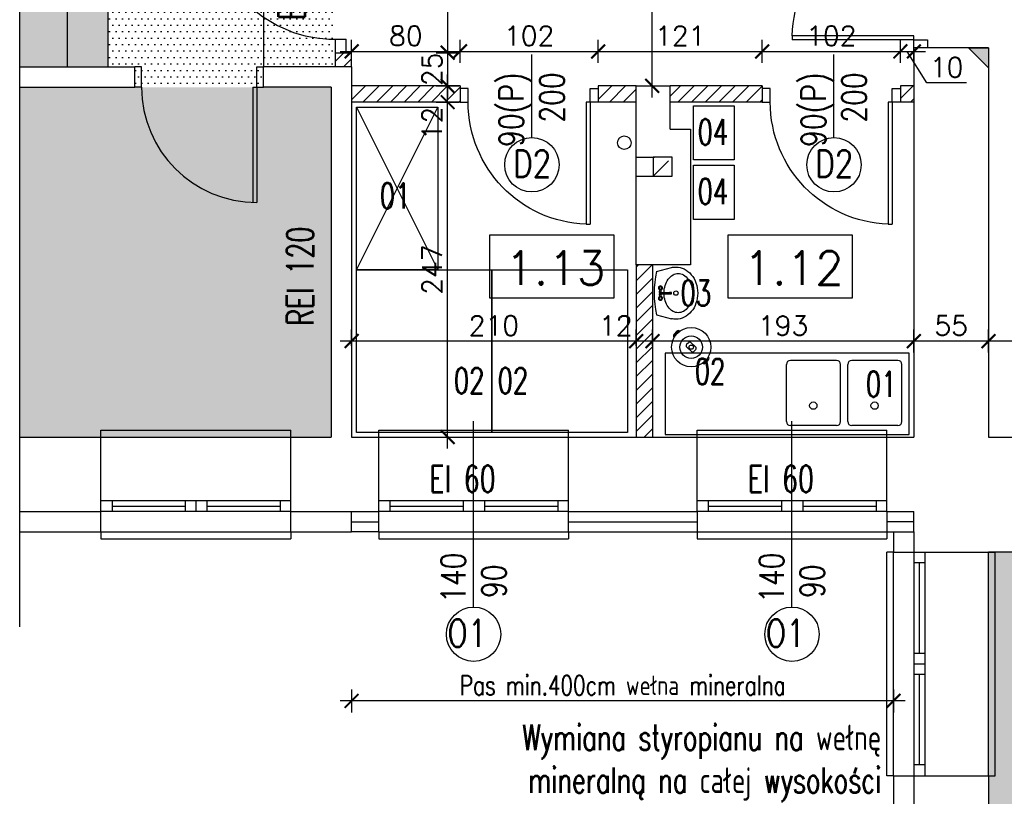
# Model space of a CAD drawing. Header units: millimetres. Extents: x 31969 to 285678, y -69766 to -5517.
# Tile 9 of 37: x 140213 to 140940, y -10870 to -10297. Entities that reach past the tile are written whole.
import ezdxf
from ezdxf.lldxf.tags import DXFTag

# ---------------------------------------------------------------- set-up
doc = ezdxf.new("R2010")
doc.units = ezdxf.units.MM
doc.linetypes.add('KRE_16_8', pattern=[24, 16, -8])
for name, color, linetype in [('a-izolacja 1', 3, 'Continuous'), ('a-opis 1', 3, 'Continuous'), ('a-opis 3', 15, 'Continuous'), ('a-opis stolarki 1', 3, 'Continuous'), ('a-opis stolarki 2', 1, 'Continuous'), ('a-opis technologii 2', 12, 'Continuous'), ('a-przekrój 1', 3, 'Continuous'), ('a-przekrój 2', 251, 'Continuous'), ('a-schody', 3, 'Continuous'), ('a-stolarka drzwiowa', 3, 'Continuous'), ('a-stolarka istniejąca', 3, 'Continuous'), ('a-stolarka okienna', 3, 'Continuous'), ('a-szkło', 4, 'Continuous'), ('a-szraf', 252, 'Continuous'), ('a-wentylacja', 3, 'Continuous'), ('a-wymiary', 11, 'Continuous'), ('a-wyposażenie', 84, 'Continuous'), ('a-ściany działowe projektowane', 5, 'Continuous'), ('a-ściany istniejące murowane', 6, 'Continuous')]:
    doc.layers.add(name, color=color, linetype=linetype)
doc.styles.add('MAREK', font='simplex.shx')
doc.styles.add('RS01507', font='romans.shx', dxfattribs={"width": 0.7, "height": 0.15})
doc.styles.add('WYMIAR', font='romans.shx', dxfattribs={"width": 0.8})
doc.linetypes.add('BATTING', pattern='A,0.0001,-0.1,[134,ltypeshp.shx,S=0.1,R=0,X=-0.1,Y=0],-0.2,[134,ltypeshp.shx,S=0.1,R=180,X=0.1,Y=0],-0.1', length=0.4001)
tags = doc.linetypes.add('DASHED', pattern=[0.75, 0.5, -0.25]).pattern_tags.tags
tags[6:7] = [DXFTag(74, 4), DXFTag(75, 0), DXFTag(340, '0'), DXFTag(46, 1.0), DXFTag(50, 0.0), DXFTag(44, 0.0), DXFTag(45, 0.0)]
tags[4:5] = [DXFTag(74, 4), DXFTag(75, 0), DXFTag(340, '0'), DXFTag(46, 1.0), DXFTag(50, 0.0), DXFTag(44, 0.0), DXFTag(45, 0.0)]
doc.dimstyles.new('MAREK', dxfattribs={"dimscale": 0.85, "dimtxt": 17, "dimasz": 12, "dimexe": 10, "dimexo": 0.625, "dimgap": 5, "dimtad": 1, "dimdec": 1, "dimdsep": 46, "dimtxsty": 'MAREK', "dimblk1": 'ARCHTICK', "dimblk2": 'ARCHTICK', "dimsah": 1, "dimcen": 2.5, "dimdle": 10, "dimadec": 0, "dimazin": 0, "dimtfac": 1, "dimtdec": 1, "dimtmove": 1, "dimatfit": 3, "dimldrblk": 'ARCHTICK', "dimfxl": 0, "dimtolj": 1, "dimtzin": 0, "dimarcsym": 0})

# ---------------------------------------------------------------- blocks, each defined once
blk = doc.blocks.new('_ARCHTICK')
at = {"color": 0, "linetype": 'ByBlock', "const_width": 0.15}
blk.add_lwpolyline([(-0.5, -0.5), (0.5, 0.5)], dxfattribs=at)
blk = doc.blocks.new('*D1417')
at = {"layer": 'a-wymiary', "color": 0, "lineweight": -2, "ltscale": 100}
for p, q in [((140928.07, -10542.86), (140928.07, -10525.86)), ((141986.07, -10542.86), (141986.07, -10525.86)), ((141994.57, -10534.36), (140919.57, -10534.36))]:
    blk.add_line(p, q, dxfattribs=at)
at = {"layer": 'DEFPOINTS', "color": 0}
for p in [(140928.07, -10534.36), (140928.07, -10544.14), (141986.07, -10544.14)]:
    blk.add_point(p, dxfattribs=at)
at = {"layer": 'a-wymiary', "color": 0, "linetype": 'ByBlock', "lineweight": -2, "xscale": 10.2, "yscale": 10.2, "zscale": 10.2, "rotation": 180}
blk.add_blockref('_ARCHTICK', (140928.07, -10534.36), dxfattribs=at)
at = {"layer": 'a-wymiary', "color": 0, "linetype": 'ByBlock', "lineweight": -2, "xscale": 10.2, "yscale": 10.2, "zscale": 10.2}
blk.add_blockref('_ARCHTICK', (141986.07, -10534.36), dxfattribs=at)
at = {"layer": 'a-wymiary', "color": 0, "ltscale": 100, "insert": (141457.07, -10522.88), "char_height": 14.45, "attachment_point": 5, "style": 'MAREK'}
blk.add_mtext('\\A1;1058', dxfattribs=at)
blk = doc.blocks.new('A$C42BE72CD')
at = {"layer": 'a-stolarka drzwiowa'}
for p, q in [((6, 99.95), (0, 99.95)), ((6, 89.95), (6, 99.95)), ((96, 89.95), (96, 99.95)), ((96, 99.95), (102, 99.95)), ((0, 89.95), (6, 89.95)), ((6, 89.95), (9, 89.95)), ((6, 89.95), (6, 0)), ((9, 89.95), (9, 0)), ((102, 89.95), (96, 89.95)), ((9, 0), (6, 0))]:
    blk.add_line(p, q, dxfattribs=at)
at = {"layer": 'a-stolarka drzwiowa', "linetype": 'DASHED', "lineweight": 25, "ltscale": 20}
blk.add_arc((6, 89.95), 90, 271.91021, 0, dxfattribs=at)
blk = doc.blocks.new('*D1425')
at = {"layer": 'a-wymiary', "color": 0, "lineweight": -2, "ltscale": 100}
for p, q in [((140873.07, -10542.86), (140873.07, -10525.86)), ((140928.07, -10542.86), (140928.07, -10525.86)), ((140936.57, -10534.36), (140864.57, -10534.36))]:
    blk.add_line(p, q, dxfattribs=at)
at = {"layer": 'DEFPOINTS', "color": 0}
for p in [(140873.07, -10534.36), (140873.07, -10544.14), (140928.07, -10544.14)]:
    blk.add_point(p, dxfattribs=at)
at = {"layer": 'a-wymiary', "color": 0, "linetype": 'ByBlock', "lineweight": -2, "xscale": 10.2, "yscale": 10.2, "zscale": 10.2, "rotation": 180}
blk.add_blockref('_ARCHTICK', (140873.07, -10534.36), dxfattribs=at)
at = {"layer": 'a-wymiary', "color": 0, "linetype": 'ByBlock', "lineweight": -2, "xscale": 10.2, "yscale": 10.2, "zscale": 10.2}
blk.add_blockref('_ARCHTICK', (140928.07, -10534.36), dxfattribs=at)
at = {"layer": 'a-wymiary', "color": 0, "ltscale": 100, "insert": (140900.57, -10522.88), "char_height": 14.45, "attachment_point": 5, "style": 'MAREK'}
blk.add_mtext('\\A1;55', dxfattribs=at)
blk = doc.blocks.new('*D1426')
at = {"layer": 'a-wymiary', "color": 0, "lineweight": -2, "ltscale": 100}
for p, q in [((140680.07, -10537.93), (140680.07, -10525.86)), ((140873.07, -10542.86), (140873.07, -10525.86)), ((140881.57, -10534.36), (140671.57, -10534.36))]:
    blk.add_line(p, q, dxfattribs=at)
at = {"layer": 'DEFPOINTS', "color": 0}
for p in [(140680.07, -10534.36), (140680.07, -10538.46), (140873.07, -10544.14)]:
    blk.add_point(p, dxfattribs=at)
at = {"layer": 'a-wymiary', "color": 0, "linetype": 'ByBlock', "lineweight": -2, "xscale": 10.2, "yscale": 10.2, "zscale": 10.2, "rotation": 180}
blk.add_blockref('_ARCHTICK', (140680.07, -10534.36), dxfattribs=at)
at = {"layer": 'a-wymiary', "color": 0, "linetype": 'ByBlock', "lineweight": -2, "xscale": 10.2, "yscale": 10.2, "zscale": 10.2}
blk.add_blockref('_ARCHTICK', (140873.07, -10534.36), dxfattribs=at)
at = {"layer": 'a-wymiary', "color": 0, "ltscale": 100, "insert": (140776.57, -10522.88), "char_height": 14.45, "attachment_point": 5, "style": 'MAREK'}
blk.add_mtext('\\A1;193', dxfattribs=at)
blk = doc.blocks.new('*D1427')
at = {"layer": 'a-wymiary', "color": 0, "lineweight": -2, "ltscale": 100}
for p, q in [((140668.07, -10537.93), (140668.07, -10525.86)), ((140680.07, -10537.93), (140680.07, -10525.86)), ((140688.57, -10534.36), (140659.57, -10534.36))]:
    blk.add_line(p, q, dxfattribs=at)
at = {"layer": 'DEFPOINTS', "color": 0}
for p in [(140668.07, -10534.36), (140668.07, -10538.46), (140680.07, -10538.46)]:
    blk.add_point(p, dxfattribs=at)
at = {"layer": 'a-wymiary', "color": 0, "linetype": 'ByBlock', "lineweight": -2, "xscale": 10.2, "yscale": 10.2, "zscale": 10.2, "rotation": 180}
blk.add_blockref('_ARCHTICK', (140668.07, -10534.36), dxfattribs=at)
at = {"layer": 'a-wymiary', "color": 0, "linetype": 'ByBlock', "lineweight": -2, "xscale": 10.2, "yscale": 10.2, "zscale": 10.2}
blk.add_blockref('_ARCHTICK', (140680.07, -10534.36), dxfattribs=at)
at = {"layer": 'a-wymiary', "color": 0, "ltscale": 100, "insert": (140653.02, -10522.88), "char_height": 14.45, "attachment_point": 5, "style": 'MAREK'}
blk.add_mtext('\\A1;12', dxfattribs=at)
blk = doc.blocks.new('*D1428')
at = {"layer": 'a-wymiary', "color": 0, "lineweight": -2, "ltscale": 100}
for p, q in [((140458.07, -10537.93), (140458.07, -10525.86)), ((140668.07, -10537.93), (140668.07, -10525.86)), ((140676.57, -10534.36), (140449.57, -10534.36))]:
    blk.add_line(p, q, dxfattribs=at)
at = {"layer": 'DEFPOINTS', "color": 0}
for p in [(140458.07, -10534.36), (140458.07, -10538.46), (140668.07, -10538.46)]:
    blk.add_point(p, dxfattribs=at)
at = {"layer": 'a-wymiary', "color": 0, "linetype": 'ByBlock', "lineweight": -2, "xscale": 10.2, "yscale": 10.2, "zscale": 10.2, "rotation": 180}
blk.add_blockref('_ARCHTICK', (140458.07, -10534.36), dxfattribs=at)
at = {"layer": 'a-wymiary', "color": 0, "linetype": 'ByBlock', "lineweight": -2, "xscale": 10.2, "yscale": 10.2, "zscale": 10.2}
blk.add_blockref('_ARCHTICK', (140668.07, -10534.36), dxfattribs=at)
at = {"layer": 'a-wymiary', "color": 0, "ltscale": 100, "insert": (140563.07, -10522.88), "char_height": 14.45, "attachment_point": 5, "style": 'MAREK'}
blk.add_mtext('\\A1;210', dxfattribs=at)
blk = doc.blocks.new('*D1435')
at = {"layer": 'a-wymiary', "color": 0, "lineweight": -2, "ltscale": 100}
for p, q in [((140528.93, -10613.6), (140528.93, -10349.6)), ((140520.43, -10358.1), (140537.43, -10358.1)), ((140520.43, -10605.1), (140537.43, -10605.1))]:
    blk.add_line(p, q, dxfattribs=at)
at = {"layer": 'DEFPOINTS', "color": 0}
for p in [(140518.93, -10358.1), (140528.93, -10358.1), (140518.93, -10605.1)]:
    blk.add_point(p, dxfattribs=at)
at = {"layer": 'a-wymiary', "color": 0, "linetype": 'ByBlock', "lineweight": -2, "xscale": 10.2, "yscale": 10.2, "zscale": 10.2}
for p, rotation in [((140528.93, -10358.1), 90), ((140528.93, -10605.1), 270)]:
    blk.add_blockref('_ARCHTICK', p, dxfattribs=dict(at, rotation=rotation))
at = {"layer": 'a-wymiary', "color": 0, "ltscale": 100, "insert": (140517.46, -10481.6), "char_height": 14.45, "attachment_point": 5, "rotation": 90, "style": 'MAREK'}
blk.add_mtext('\\A1;247', dxfattribs=at)
blk = doc.blocks.new('*D1436')
at = {"layer": 'a-wymiary', "color": 0, "lineweight": -2, "ltscale": 100}
for p, q in [((140528.93, -10366.6), (140528.93, -10337.6)), ((140521.87, -10346.1), (140537.43, -10346.1)), ((140520.43, -10358.1), (140537.43, -10358.1))]:
    blk.add_line(p, q, dxfattribs=at)
at = {"layer": 'DEFPOINTS', "color": 0}
for p in [(140521.33, -10346.1), (140528.93, -10346.1), (140518.93, -10358.1)]:
    blk.add_point(p, dxfattribs=at)
at = {"layer": 'a-wymiary', "color": 0, "linetype": 'ByBlock', "lineweight": -2, "xscale": 10.2, "yscale": 10.2, "zscale": 10.2}
for p, rotation in [((140528.93, -10346.1), 90), ((140528.93, -10358.1), 270)]:
    blk.add_blockref('_ARCHTICK', p, dxfattribs=dict(at, rotation=rotation))
at = {"layer": 'a-wymiary', "color": 0, "ltscale": 100, "insert": (140517.46, -10373.8), "char_height": 14.45, "attachment_point": 5, "rotation": 90, "style": 'MAREK'}
blk.add_mtext('\\A1;12', dxfattribs=at)
blk = doc.blocks.new('*D1437')
at = {"layer": 'a-wymiary', "color": 0, "lineweight": -2, "ltscale": 100}
for p, q in [((140679.86, -10354.6), (140679.86, -10192.6)), ((140671.36, -10201.1), (140688.36, -10201.1)), ((140672.79, -10346.1), (140688.36, -10346.1))]:
    blk.add_line(p, q, dxfattribs=at)
at = {"layer": 'DEFPOINTS', "color": 0}
for p in [(140663.14, -10201.1), (140679.86, -10201.1), (140672.26, -10346.1)]:
    blk.add_point(p, dxfattribs=at)
at = {"layer": 'a-wymiary', "color": 0, "linetype": 'ByBlock', "lineweight": -2, "xscale": 10.2, "yscale": 10.2, "zscale": 10.2}
for p, rotation in [((140679.86, -10201.1), 90), ((140679.86, -10346.1), 270)]:
    blk.add_blockref('_ARCHTICK', p, dxfattribs=dict(at, rotation=rotation))
at = {"layer": 'a-wymiary', "color": 0, "ltscale": 100, "insert": (140668.38, -10273.6), "char_height": 14.45, "attachment_point": 5, "rotation": 90, "style": 'MAREK'}
blk.add_mtext('\\A1;145', dxfattribs=at)
blk = doc.blocks.new('*D1440')
at = {"layer": 'a-wymiary', "color": 0, "lineweight": -2, "ltscale": 100}
for p, q in [((140458.07, -10791.22), (140458.07, -10808.22)), ((140858.07, -10791.22), (140858.07, -10808.22)), ((140866.57, -10799.72), (140449.57, -10799.72))]:
    blk.add_line(p, q, dxfattribs=at)
at = {"layer": 'DEFPOINTS', "color": 0}
for p in [(140458.07, -10779.77), (140858.07, -10779.77), (140458.07, -10799.72)]:
    blk.add_point(p, dxfattribs=at)
at = {"layer": 'a-wymiary', "color": 0, "linetype": 'ByBlock', "lineweight": -2, "xscale": 10.2, "yscale": 10.2, "zscale": 10.2, "rotation": 180}
blk.add_blockref('_ARCHTICK', (140458.07, -10799.72), dxfattribs=at)
at = {"layer": 'a-wymiary', "color": 0, "linetype": 'ByBlock', "lineweight": -2, "xscale": 10.2, "yscale": 10.2, "zscale": 10.2}
blk.add_blockref('_ARCHTICK', (140858.07, -10799.72), dxfattribs=at)
at = {"layer": 'a-wymiary', "color": 0, "ltscale": 100, "insert": (140658.07, -10788.24), "char_height": 14.45, "attachment_point": 5, "style": 'MAREK'}
blk.add_mtext('\\A1;{\\W0.75;Pas min.400cm wełna mineralna}', dxfattribs=at)
blk = doc.blocks.new('*D1445')
at = {"layer": 'a-wymiary', "color": 0, "lineweight": -2, "ltscale": 100}
for p, q in [((140458.07, -10329.16), (140458.07, -10312.16)), ((140538.07, -10329.16), (140538.07, -10312.16)), ((140449.57, -10320.66), (140546.57, -10320.66))]:
    blk.add_line(p, q, dxfattribs=at)
at = {"layer": 'DEFPOINTS', "color": 0}
for p in [(140538.07, -10320.66), (140458.07, -10352.39), (140538.07, -10352.39)]:
    blk.add_point(p, dxfattribs=at)
at = {"layer": 'a-wymiary', "color": 0, "linetype": 'ByBlock', "lineweight": -2, "xscale": 10.2, "yscale": 10.2, "zscale": 10.2, "rotation": 180}
blk.add_blockref('_ARCHTICK', (140458.07, -10320.66), dxfattribs=at)
at = {"layer": 'a-wymiary', "color": 0, "linetype": 'ByBlock', "lineweight": -2, "xscale": 10.2, "yscale": 10.2, "zscale": 10.2}
blk.add_blockref('_ARCHTICK', (140538.07, -10320.66), dxfattribs=at)
at = {"layer": 'a-wymiary', "color": 0, "ltscale": 100, "insert": (140498.07, -10309.18), "char_height": 14.45, "attachment_point": 5, "style": 'MAREK'}
blk.add_mtext('\\A1;80', dxfattribs=at)
blk = doc.blocks.new('*D1446')
at = {"layer": 'a-wymiary', "color": 0, "lineweight": -2, "ltscale": 100}
for p, q in [((140538.07, -10329.16), (140538.07, -10312.16)), ((140640.07, -10329.16), (140640.07, -10312.16)), ((140529.57, -10320.66), (140648.57, -10320.66))]:
    blk.add_line(p, q, dxfattribs=at)
at = {"layer": 'DEFPOINTS', "color": 0}
for p in [(140640.07, -10320.66), (140538.07, -10352.39), (140640.07, -10352.39)]:
    blk.add_point(p, dxfattribs=at)
at = {"layer": 'a-wymiary', "color": 0, "linetype": 'ByBlock', "lineweight": -2, "xscale": 10.2, "yscale": 10.2, "zscale": 10.2, "rotation": 180}
blk.add_blockref('_ARCHTICK', (140538.07, -10320.66), dxfattribs=at)
at = {"layer": 'a-wymiary', "color": 0, "linetype": 'ByBlock', "lineweight": -2, "xscale": 10.2, "yscale": 10.2, "zscale": 10.2}
blk.add_blockref('_ARCHTICK', (140640.07, -10320.66), dxfattribs=at)
at = {"layer": 'a-wymiary', "color": 0, "ltscale": 100, "insert": (140589.07, -10309.18), "char_height": 14.45, "attachment_point": 5, "style": 'MAREK'}
blk.add_mtext('\\A1;102', dxfattribs=at)
blk = doc.blocks.new('*D1447')
at = {"layer": 'a-wymiary', "color": 0, "lineweight": -2, "ltscale": 100}
for p, q in [((140640.07, -10329.16), (140640.07, -10312.16)), ((140761.07, -10329.16), (140761.07, -10312.16)), ((140631.57, -10320.66), (140769.57, -10320.66))]:
    blk.add_line(p, q, dxfattribs=at)
at = {"layer": 'DEFPOINTS', "color": 0}
for p in [(140761.07, -10320.66), (140640.07, -10352.39), (140761.07, -10352.62)]:
    blk.add_point(p, dxfattribs=at)
at = {"layer": 'a-wymiary', "color": 0, "linetype": 'ByBlock', "lineweight": -2, "xscale": 10.2, "yscale": 10.2, "zscale": 10.2, "rotation": 180}
blk.add_blockref('_ARCHTICK', (140640.07, -10320.66), dxfattribs=at)
at = {"layer": 'a-wymiary', "color": 0, "linetype": 'ByBlock', "lineweight": -2, "xscale": 10.2, "yscale": 10.2, "zscale": 10.2}
blk.add_blockref('_ARCHTICK', (140761.07, -10320.66), dxfattribs=at)
at = {"layer": 'a-wymiary', "color": 0, "ltscale": 100, "insert": (140700.57, -10309.18), "char_height": 14.45, "attachment_point": 5, "style": 'MAREK'}
blk.add_mtext('\\A1;121', dxfattribs=at)
blk = doc.blocks.new('*D1448')
at = {"layer": 'a-wymiary', "color": 0, "lineweight": -2, "ltscale": 100}
for p, q in [((140761.07, -10329.16), (140761.07, -10312.16)), ((140863.07, -10329.16), (140863.07, -10312.16)), ((140752.57, -10320.66), (140871.57, -10320.66))]:
    blk.add_line(p, q, dxfattribs=at)
at = {"layer": 'DEFPOINTS', "color": 0}
for p in [(140863.07, -10320.66), (140761.07, -10352.62), (140863.07, -10352.39)]:
    blk.add_point(p, dxfattribs=at)
at = {"layer": 'a-wymiary', "color": 0, "linetype": 'ByBlock', "lineweight": -2, "xscale": 10.2, "yscale": 10.2, "zscale": 10.2, "rotation": 180}
blk.add_blockref('_ARCHTICK', (140761.07, -10320.66), dxfattribs=at)
at = {"layer": 'a-wymiary', "color": 0, "linetype": 'ByBlock', "lineweight": -2, "xscale": 10.2, "yscale": 10.2, "zscale": 10.2}
blk.add_blockref('_ARCHTICK', (140863.07, -10320.66), dxfattribs=at)
at = {"layer": 'a-wymiary', "color": 0, "ltscale": 100, "insert": (140812.07, -10309.18), "char_height": 14.45, "attachment_point": 5, "style": 'MAREK'}
blk.add_mtext('\\A1;102', dxfattribs=at)
blk = doc.blocks.new('*D1449')
at = {"layer": 'a-wymiary', "color": 0, "lineweight": -2, "ltscale": 100}
for p, q in [((140863.07, -10329.16), (140863.07, -10312.16)), ((140873.07, -10329.16), (140873.07, -10312.16)), ((140854.57, -10320.66), (140881.57, -10320.66)), ((140882.64, -10343.89), (140868.07, -10320.66)), ((140911.79, -10343.89), (140882.64, -10343.89))]:
    blk.add_line(p, q, dxfattribs=at)
at = {"layer": 'DEFPOINTS', "color": 0}
for p in [(140873.07, -10320.66), (140863.07, -10352.39), (140873.07, -10352.39)]:
    blk.add_point(p, dxfattribs=at)
at = {"layer": 'a-wymiary', "color": 0, "linetype": 'ByBlock', "lineweight": -2, "xscale": 10.2, "yscale": 10.2, "zscale": 10.2, "rotation": 180}
blk.add_blockref('_ARCHTICK', (140863.07, -10320.66), dxfattribs=at)
at = {"layer": 'a-wymiary', "color": 0, "linetype": 'ByBlock', "lineweight": -2, "xscale": 10.2, "yscale": 10.2, "zscale": 10.2}
blk.add_blockref('_ARCHTICK', (140873.07, -10320.66), dxfattribs=at)
at = {"layer": 'a-wymiary', "color": 0, "ltscale": 100, "insert": (140897.21, -10332.42), "char_height": 14.45, "attachment_point": 5, "style": 'MAREK'}
blk.add_mtext('\\A1;10', dxfattribs=at)
blk = doc.blocks.new('*D1455')
at = {"layer": 'a-wymiary', "color": 0, "lineweight": -2, "ltscale": 100}
for p, q in [((140528.93, -10203.1), (140528.93, -10330.1)), ((140520.43, -10211.6), (140537.43, -10211.6)), ((140520.43, -10321.6), (140537.43, -10321.6))]:
    blk.add_line(p, q, dxfattribs=at)
at = {"layer": 'DEFPOINTS', "color": 0}
for p in [(140458.07, -10211.6), (140458.07, -10321.6), (140528.93, -10321.6)]:
    blk.add_point(p, dxfattribs=at)
at = {"layer": 'a-wymiary', "color": 0, "linetype": 'ByBlock', "lineweight": -2, "xscale": 10.2, "yscale": 10.2, "zscale": 10.2}
for p, rotation in [((140528.93, -10211.6), 90), ((140528.93, -10321.6), 270)]:
    blk.add_blockref('_ARCHTICK', p, dxfattribs=dict(at, rotation=rotation))
at = {"layer": 'a-wymiary', "color": 0, "ltscale": 100, "insert": (140517.46, -10266.6), "char_height": 14.45, "attachment_point": 5, "rotation": 90, "style": 'MAREK'}
blk.add_mtext('\\A1;110', dxfattribs=at)
blk = doc.blocks.new('*D1456')
at = {"layer": 'a-wymiary', "color": 0, "lineweight": -2, "ltscale": 100}
for p, q in [((140528.93, -10313.1), (140528.93, -10354.6)), ((140520.43, -10321.6), (140537.43, -10321.6)), ((140520.43, -10346.1), (140537.43, -10346.1))]:
    blk.add_line(p, q, dxfattribs=at)
at = {"layer": 'DEFPOINTS', "color": 0}
for p in [(140458.07, -10321.6), (140458.07, -10346.1), (140528.93, -10346.1)]:
    blk.add_point(p, dxfattribs=at)
at = {"layer": 'a-wymiary', "color": 0, "linetype": 'ByBlock', "lineweight": -2, "xscale": 10.2, "yscale": 10.2, "zscale": 10.2}
for p, rotation in [((140528.93, -10321.6), 90), ((140528.93, -10346.1), 270)]:
    blk.add_blockref('_ARCHTICK', p, dxfattribs=dict(at, rotation=rotation))
at = {"layer": 'a-wymiary', "color": 0, "ltscale": 100, "insert": (140517.46, -10333.85), "char_height": 14.45, "attachment_point": 5, "rotation": 90, "style": 'MAREK'}
blk.add_mtext('\\A1;25', dxfattribs=at)

msp = doc.modelspace()

# ---------------------------------------------------------------- hatches: boundary and pattern name
at = {"layer": 'a-opis 1', "ltscale": 100}
h = msp.add_hatch(color=256, dxfattribs=at)
h.dxf.hatch_style = 1
h.paths.add_polyline_path([(140913.35, -10318.1), (140928.07, -10318.1), (140928.07, -10332.82), (140922.55, -10327.3), (140922.55, -10323.62), (140918.87, -10323.62)])
h.paths.add_polyline_path([(140918.87, -10323.62), (140922.55, -10323.62), (140922.55, -10327.3)], flags=17)
at = {"layer": 'a-przekrój 2', "ltscale": 0.1}
h = msp.add_hatch(dxfattribs=at)
h.set_pattern_fill('LINE', color=256, scale=2.25, angle=45)
h.paths.add_polyline_path([(140458.07, -10201.1), (140446.07, -10201.1), (140446.07, -10211.6), (140454.07, -10211.6), (140458.07, -10211.6)])
h.paths.add_polyline_path([(140458.07, -10321.6), (140446.07, -10321.6), (140446.07, -10332.1), (140458.07, -10332.1)])
h = msp.add_hatch(dxfattribs=at)
h.set_pattern_fill('LINE', color=256, scale=2.25, angle=45)
h.paths.add_polyline_path([(140680.07, -10478.1), (140668.07, -10478.1), (140668.07, -10605.1), (140680.07, -10605.1)])
h.paths.add_polyline_path([(140761.07, -10346.1), (140693.07, -10346.1), (140693.07, -10358.1), (140761.07, -10358.1)])
h.paths.add_polyline_path([(140873.07, -10346.1), (140863.07, -10346.1), (140863.07, -10358.1), (140873.07, -10358.1)])
h.paths.add_polyline_path([(140668.07, -10346.1), (140640.07, -10346.1), (140640.07, -10358.1), (140668.07, -10358.1)])
h.paths.add_polyline_path([(140538.07, -10346.1), (140458.07, -10346.1), (140458.07, -10358.1), (140538.07, -10358.1)])
at = {"layer": 'a-szraf', "ltscale": 30}
h = msp.add_hatch(dxfattribs=at)
h.set_pattern_fill('DOTS', color=256, scale=3)
h.set_pattern_definition([(0, (0, -3342.232), (2.38125, 4.7625), [0, -4.7625])])
h.paths.add_polyline_path([(140443.07, -10347.1), (140213.07, -10347.1), (140213.07, -10605.1), (140443.07, -10605.1)])
h.paths.add_polyline_path([(140278.07, -10201.1), (140213.07, -10201.1), (140213.07, -10332.1), (140278.07, -10332.1)])
h.paths.add_polyline_path([(140663.07, -9604.1), (140213.07, -9604.1), (140213.07, -10157.1), (140663.07, -10157.1)])
h = msp.add_hatch(dxfattribs=at)
h.set_pattern_fill('DOTS', color=256, scale=3)
h.paths.add_polyline_path([(140393.07, -10332.1), (140298.07, -10332.1), (140298.07, -10347.1), (140393.07, -10347.1)])
h.paths.add_polyline_path([(140446.07, -10201.1), (140278.07, -10201.1), (140278.07, -10332.1), (140446.07, -10332.1)])
h = msp.add_hatch(dxfattribs=at)
h.set_pattern_fill('DOTS', color=256, scale=3)
h.set_pattern_definition([(0, (0, -3342.232), (2.38125, 4.7625), [0, -4.7625])])
h.paths.add_polyline_path([(141743.07, -11094.1), (141181.07, -11094.1), (141181.07, -11332.6), (141743.07, -11332.6)])
h.paths.add_polyline_path([(141743.07, -10690.1), (140928.07, -10690.1), (140928.07, -11070.1), (141146.07, -11070.1), (141743.07, -11070.1)])
h.paths.add_polyline_path([(141146.07, -11070.1), (140928.07, -11070.1), (140928.07, -11332.6), (141146.07, -11332.6)])

# ---------------------------------------------------------------- linework, layer by layer
at = {"layer": 'a-izolacja 1'}
for p, q in [((140213.07, -10660.1), (140273.07, -10660.1)), ((140413.07, -10660.1), (140458.07, -10660.1)), ((140618.07, -10675.1), (140618.07, -10660.1)), ((140713.07, -10660.1), (140713.07, -10675.1)), ((140853.07, -10660.1), (140853.07, -10675.1)), ((140478.07, -10675.1), (140458.07, -10675.1)), ((140618.07, -10675.1), (140713.07, -10675.1)), ((140873.07, -10675.1), (140873.07, -10690.1)), ((140873.07, -10855.1), (140873.07, -10910.1))]:
    msp.add_line(p, q, dxfattribs=at)
at = {"layer": 'a-opis 1', "ltscale": 100}
for p, q in [((140928.07, -10332.82), (140913.35, -10318.1)), ((140913.35, -10318.1), (140928.07, -10318.1)), ((140928.07, -10318.1), (140928.07, -10332.82))]:
    msp.add_line(p, q, dxfattribs=at)
at = {"layer": 'a-opis 3'}
for points in [[(140651.84, -10456.2), (140559.93, -10456.2), (140559.93, -10502.44), (140651.84, -10502.44)], [(140827.73, -10456.2), (140735.81, -10456.2), (140735.81, -10502.44), (140827.73, -10502.44)]]:
    msp.add_lwpolyline(points, close=True, dxfattribs=at)
at = {"layer": 'a-opis stolarki 1'}
for p, q in [((140591.07, -10384.23), (140591.07, -10322.94)), ((140814.07, -10384.23), (140814.07, -10322.94))]:
    msp.add_line(p, q, dxfattribs=at)
at = {"layer": 'a-opis stolarki 2'}
for p, q in [((140548.07, -10730.53), (140548.07, -10593.4)), ((140783.07, -10730.53), (140783.07, -10593.4))]:
    msp.add_line(p, q, dxfattribs=at)
for centre in [(140591.07, -10404.28), (140814.07, -10404.28), (140548.07, -10750.57), (140783.07, -10750.57)]:
    msp.add_circle(centre, 20.05, dxfattribs=at)
at = {"layer": 'a-przekrój 1', "ltscale": 100}
msp.add_circle((140659.32, -10388.02), 5, dxfattribs=at)
at = {"layer": 'a-przekrój 2', "linetype": 'BATTING', "ltscale": 15}
for p, q in [((140458.07, -10667.6), (140478.07, -10667.6)), ((140618.07, -10667.6), (140713.07, -10667.6)), ((140873.07, -10667.6), (140853.07, -10667.6))]:
    msp.add_line(p, q, dxfattribs=at)
at = {"layer": 'a-schody'}
for p, q in [((140248.07, -10201.1), (140248.07, -10332.1)), ((140278.07, -10201.1), (140278.07, -10332.1)), ((140393.07, -10201.1), (140393.07, -10332.1))]:
    msp.add_line(p, q, dxfattribs=at)
at = {"layer": 'a-stolarka drzwiowa'}
for p, q in [((140446.07, -10321.6), (140446.07, -10311.6)), ((140446.07, -10311.6), (140454.07, -10311.6)), ((140454.07, -10321.6), (140454.07, -10311.6)), ((140446.07, -10321.6), (140454.07, -10321.6))]:
    msp.add_line(p, q, dxfattribs=at)
at = {"layer": 'a-stolarka drzwiowa', "linetype": 'DASHED', "lineweight": 25, "ltscale": 20}
msp.add_arc((140445.07, -10220.6), 91, 182.51931, 270.52078, dxfattribs=at)
at = {"layer": 'a-stolarka istniejąca', "ltscale": 40}
for p, q in [((140303.07, -10332.1), (140298.07, -10332.1)), ((140303.07, -10347.1), (140303.07, -10332.1)), ((140388.07, -10332.1), (140393.07, -10332.1)), ((140388.07, -10347.1), (140388.07, -10332.1)), ((140388.07, -10332.1), (140393.07, -10332.1)), ((140303.07, -10347.1), (140298.07, -10347.1)), ((140385.07, -10347.1), (140385.07, -10432.04)), ((140385.07, -10347.1), (140388.07, -10347.1)), ((140388.07, -10347.1), (140388.07, -10432.1)), ((140388.07, -10347.1), (140393.07, -10347.1))]:
    msp.add_line(p, q, dxfattribs=at)
msp.add_arc((140388.07, -10347.1), 85, 180, 270, dxfattribs=at)
at = {"layer": 'a-stolarka okienna', "ltscale": 40}
for p, q in [((140273.07, -10605.1), (140273.07, -10600.1)), ((140273.07, -10600.1), (140413.07, -10600.1)), ((140413.07, -10605.1), (140413.07, -10600.1)), ((140478.07, -10605.1), (140478.07, -10600.1)), ((140478.07, -10600.1), (140618.07, -10600.1)), ((140618.07, -10605.1), (140618.07, -10600.1)), ((140713.07, -10605.1), (140713.07, -10600.1)), ((140713.07, -10600.1), (140853.07, -10600.1)), ((140853.07, -10605.1), (140853.07, -10600.1)), ((140273.07, -10675.1), (140273.07, -10680.1)), ((140413.07, -10675.1), (140413.07, -10680.1)), ((140478.07, -10675.1), (140478.07, -10680.1)), ((140618.07, -10675.1), (140618.07, -10680.1)), ((140713.07, -10675.1), (140713.07, -10680.1)), ((140853.07, -10675.1), (140853.07, -10680.1)), ((140273.07, -10680.1), (140413.07, -10680.1)), ((140478.07, -10680.1), (140618.07, -10680.1)), ((140713.07, -10680.1), (140853.07, -10680.1)), ((140858.07, -10690.1), (140853.07, -10690.1)), ((140853.07, -10855.1), (140853.07, -10690.1)), ((140928.07, -10690.1), (140933.07, -10690.1)), ((140933.07, -10855.1), (140933.07, -10690.1)), ((140858.07, -10855.1), (140853.07, -10855.1)), ((140928.07, -10855.1), (140933.07, -10855.1))]:
    msp.add_line(p, q, dxfattribs=at)
at = {"layer": 'a-stolarka okienna', "linetype": 'DASHED', "lineweight": 25, "ltscale": 20}
for p, q in [((140273.07, -10605.1), (140413.07, -10605.1)), ((140478.07, -10605.1), (140618.07, -10605.1)), ((140713.07, -10605.1), (140853.07, -10605.1)), ((140273.07, -10675.1), (140413.07, -10675.1)), ((140478.07, -10675.1), (140618.07, -10675.1)), ((140713.07, -10675.1), (140853.07, -10675.1)), ((140858.07, -10855.1), (140858.07, -10690.1)), ((140928.07, -10855.1), (140928.07, -10690.1))]:
    msp.add_line(p, q, dxfattribs=at)
at = {"layer": 'a-stolarka okienna'}
for p, q in [((140413.07, -10652.1), (140273.3, -10652.1)), ((140281.3, -10652.1), (140281.3, -10660.1)), ((140335.3, -10652.1), (140335.3, -10660.1)), ((140343.18, -10652.1), (140343.18, -10660.1)), ((140351.07, -10652.1), (140351.07, -10660.1)), ((140405.3, -10652.1), (140405.3, -10660.1)), ((140618.07, -10652.1), (140478.3, -10652.1)), ((140486.3, -10652.1), (140486.3, -10660.1)), ((140540.3, -10652.1), (140540.3, -10660.1)), ((140556.07, -10652.1), (140556.07, -10660.1)), ((140610.3, -10652.1), (140610.3, -10660.1)), ((140853.07, -10652.1), (140713.3, -10652.1)), ((140721.3, -10652.1), (140721.3, -10660.1)), ((140775.3, -10652.1), (140775.3, -10660.1)), ((140791.07, -10652.1), (140791.07, -10660.1)), ((140845.3, -10652.1), (140845.3, -10660.1)), ((140413.07, -10660.1), (140273.07, -10660.1)), ((140618.07, -10660.1), (140478.07, -10660.1)), ((140853.07, -10660.1), (140713.07, -10660.1)), ((140873.07, -10690.1), (140873.07, -10855.1)), ((140881.07, -10690.1), (140881.07, -10854.87)), ((140881.07, -10697.87), (140873.07, -10697.87)), ((140881.07, -10764.71), (140873.07, -10764.71)), ((140881.07, -10772.6), (140873.07, -10772.6)), ((140881.07, -10780.37), (140873.07, -10780.37)), ((140881.07, -10846.87), (140873.07, -10846.87))]:
    msp.add_line(p, q, dxfattribs=at)
at = {"layer": 'a-szkło', "ltscale": 2}
for p, q in [((140281.3, -10656.1), (140335.3, -10656.1)), ((140351.07, -10656.1), (140405.3, -10656.1)), ((140486.3, -10656.1), (140540.3, -10656.1)), ((140556.07, -10656.1), (140610.3, -10656.1)), ((140721.3, -10656.1), (140775.3, -10656.1)), ((140791.07, -10656.1), (140845.3, -10656.1)), ((140877.07, -10764.71), (140877.07, -10697.87)), ((140877.07, -10846.87), (140877.07, -10780.37))]:
    msp.add_line(p, q, dxfattribs=at)
at = {"layer": 'a-wentylacja', "linetype": 'KRE_16_8'}
for p, q in [((140668.07, -10398.6), (140681.58, -10398.6)), ((140680.57, -10412.6), (140694.57, -10398.6)), ((140668.07, -10412.6), (140681.58, -10412.6))]:
    msp.add_line(p, q, dxfattribs=at)
msp.add_lwpolyline([(140680.57, -10412.6), (140694.57, -10412.6), (140694.57, -10398.6), (140680.57, -10398.6)], close=True, dxfattribs=at)
at = {"layer": 'a-wyposażenie'}
for p, q in [((140461.65, -10481.82), (140521.65, -10361.82)), ((140461.65, -10361.82), (140521.65, -10481.82)), ((140682.97, -10482.9), (140694.14, -10480.1)), ((140685.36, -10498.53), (140685.55, -10496.08)), ((140685.55, -10501.84), (140685.36, -10499.39)), ((140685.99, -10498.53), (140693.17, -10498.53)), ((140685.99, -10499.39), (140693.17, -10499.39)), ((140686.61, -10498.53), (140686.43, -10496.08)), ((140686.43, -10501.84), (140686.61, -10499.39)), ((140693.17, -10498.33), (140693.61, -10498.33)), ((140693.17, -10499.59), (140693.61, -10499.59)), ((140682.97, -10515.01), (140694.14, -10517.82)), ((140695.94, -10529.4), (140698.02, -10527.1)), ((140696.35, -10529.77), (140698.42, -10527.46)), ((140706.57, -10535.53), (140705.3, -10536.94)), ((140711.97, -10538.59), (140708.45, -10535.43)), ((140705.4, -10538.82), (140708.91, -10541.98)), ((140710.79, -10541.89), (140712.06, -10540.47)), ((140718.99, -10550.15), (140721.07, -10547.84)), ((140719.4, -10550.52), (140721.47, -10548.21)), ((140778.95, -10593.71), (140778.95, -10551.62)), ((140815.95, -10548.62), (140781.95, -10548.62)), ((140818.95, -10593.71), (140818.95, -10551.62)), ((140824.19, -10593.71), (140824.19, -10551.62)), ((140861.19, -10548.62), (140827.19, -10548.62)), ((140864.19, -10593.71), (140864.19, -10551.62)), ((140815.95, -10596.71), (140781.95, -10596.71)), ((140861.19, -10596.71), (140827.19, -10596.71))]:
    msp.add_line(p, q, dxfattribs=at)
for points in [[(140461.65, -10481.82), (140461.65, -10361.82), (140521.65, -10361.82), (140521.65, -10481.82)], [(140710.3, -10400.68), (140710.3, -10360.68), (140740.3, -10360.68), (140740.3, -10400.68)], [(140710.3, -10444.54), (140710.3, -10404.54), (140740.3, -10404.54), (140740.3, -10444.54)], [(140461.65, -10601.82), (140461.65, -10481.82), (140561.65, -10481.82), (140561.65, -10601.82)], [(140561.65, -10601.82), (140561.65, -10481.82), (140661.65, -10481.82), (140661.65, -10601.82)], [(140869.44, -10603.15), (140869.44, -10543.15), (140689.44, -10543.15), (140689.44, -10603.15)]]:
    msp.add_lwpolyline(points, close=True, dxfattribs=at)
for points in [[(140688.61, -10498.53, -0.067885), (140689.45, -10493.25, -0.084294), (140691.69, -10488.74, -0.106458), (140695.28, -10485.53, -0.130058), (140699.12, -10484.51, -0.130058), (140702.96, -10485.53, -0.106458), (140706.56, -10488.74, -0.084294), (140708.8, -10493.25, -0.073345), (140709.64, -10498.96, -0.073345), (140708.8, -10504.67, -0.084294), (140706.56, -10509.17, -0.106458), (140702.96, -10512.39, -0.130058), (140699.12, -10513.41, -0.130058), (140695.28, -10512.39, -0.106458), (140691.69, -10509.17, -0.084294), (140689.45, -10504.67, -0.067885), (140688.61, -10499.39, -0.067885)], [(140697.42, -10479.69, -0.115836), (140703.41, -10481.1, -0.104065), (140708.77, -10485.34, -0.09084), (140712.21, -10491.43, -0.083285), (140713.47, -10498.96, -0.083285), (140712.21, -10506.48, -0.09084), (140708.77, -10512.58, -0.104065), (140703.41, -10516.81, -0.115836), (140697.42, -10518.22, -0.061594), (140694.14, -10517.82, -0.104065)], [(140694.14, -10480.1, -0.061594), (140697.42, -10479.69, -0.115836)], [(140692.73, -10499.39, 0.009141), (140692.75, -10499.4, 0.100796), (140692.94, -10499.54, 0.104546), (140693.17, -10499.59, 0.104546), (140693.39, -10499.54, 0.100796), (140693.59, -10499.4, 0.095911), (140693.71, -10499.2, 0.09272), (140693.76, -10498.96, 0.09272), (140693.71, -10498.71, 0.095911), (140693.59, -10498.51, 0.100796), (140693.39, -10498.37, 0.104546), (140693.17, -10498.33, 0.104546), (140692.94, -10498.37, 0.100796), (140692.75, -10498.51, 0.009141), (140692.73, -10498.53, 0.09272)], [(140693.17, -10499.39, 0.104546), (140693.31, -10499.36, 0.100796), (140693.44, -10499.27, 0.095911), (140693.53, -10499.13, 0.09272), (140693.56, -10498.96, 0.09272), (140693.53, -10498.79, 0.095911), (140693.44, -10498.65, 0.100796), (140693.31, -10498.56, 0.104546), (140693.17, -10498.53, 0.104546)], [(140693.61, -10499.59, 0.104546), (140693.84, -10499.54, 0.100796), (140694.03, -10499.4, 0.095911), (140694.16, -10499.2, 0.09272), (140694.21, -10498.96, 0.09272), (140694.16, -10498.71, 0.095911), (140694.03, -10498.51, 0.100796), (140693.84, -10498.37, 0.104546), (140693.61, -10498.33, 0.104546)]]:
    msp.add_lwpolyline(points, format="xyb", dxfattribs=at)
for centre, radius in [((140685.99, -10495.17), 1.01), ((140697.39, -10498.96), 1.61), ((140685.99, -10502.75), 1.01), ((140708.71, -10538.81), 14.47), ((140708.71, -10538.81), 8.3), ((140708.71, -10538.81), 1.58), ((140798.8, -10581.95), 2.7), ((140844.05, -10581.95), 2.7)]:
    msp.add_circle(centre, radius, dxfattribs=at)
for centre, radius, start, end in [((140762.43, -10498.96), 81.07, 168.57881, 191.42119), ((140685.99, -10495.17), 1.52, 288.47955, 251.52045), ((140685.99, -10498.96), 0.758, 34.51811, 325.48189), ((140685.99, -10498.96), 0.43, 90, 270), ((140685.99, -10502.75), 1.52, 108.47955, 71.52045), ((140697.24, -10530.51), 1.71, 139.61361, 226.65559), ((140697.34, -10530.66), 1.33, 138.0125, 215.54444), ((140699.26, -10528.28), 1.71, 49.3694, 136.41139), ((140699.41, -10528.35), 1.33, 60.48055, 138.0125), ((140706.29, -10537.83), 1.33, 138.0125, 228.0125), ((140707.56, -10536.42), 1.33, 48.0125, 138.0125), ((140709.8, -10541), 1.33, 228.0125, 318.0125), ((140711.07, -10539.58), 1.33, 318.0125, 48.0125), ((140718.16, -10549.34), 1.71, 229.3694, 316.41139), ((140718, -10549.26), 1.33, 240.48055, 318.0125), ((140720.08, -10546.95), 1.33, 318.0125, 35.54444), ((140720.17, -10547.1), 1.71, 319.61361, 46.65559), ((140781.95, -10551.62), 3, 90, 180), ((140815.95, -10551.62), 3, 0, 90), ((140827.19, -10551.62), 3, 90, 180), ((140861.19, -10551.62), 3, 0, 90), ((140781.95, -10593.71), 3, 180, 270), ((140815.95, -10593.71), 3, 270, 0), ((140827.19, -10593.71), 3, 180, 270), ((140861.19, -10593.71), 3, 270, 0)]:
    msp.add_arc(centre, radius, start, end, dxfattribs=at)
at = {"layer": 'a-ściany działowe projektowane', "ltscale": 20}
for p, q in [((140446.07, -10332.1), (140446.07, -10321.6)), ((140446.07, -10321.6), (140458.07, -10321.6)), ((140458.07, -10332.1), (140458.07, -10321.6)), ((140538.07, -10346.1), (140458.07, -10346.1)), ((140538.07, -10346.1), (140538.07, -10358.1)), ((140668.07, -10346.1), (140640.07, -10346.1)), ((140640.07, -10346.1), (140640.07, -10358.1)), ((140761.07, -10346.1), (140693.07, -10346.1)), ((140761.07, -10346.1), (140761.07, -10358.1)), ((140863.07, -10346.1), (140863.07, -10358.1)), ((140873.07, -10346.1), (140863.07, -10346.1)), ((140538.07, -10358.1), (140458.07, -10358.1)), ((140668.07, -10358.1), (140640.07, -10358.1)), ((140761.07, -10358.1), (140693.07, -10358.1)), ((140873.07, -10358.1), (140863.07, -10358.1)), ((140668.07, -10478.1), (140668.07, -10605.1)), ((140680.07, -10478.1), (140680.07, -10605.1))]:
    msp.add_line(p, q, dxfattribs=at)
at = {"layer": 'a-ściany istniejące murowane'}
for p, q in [((140213.07, -10745.1), (140213.07, -9464.1)), ((140873.07, -10318.1), (140873.07, -10605.1)), ((140928.07, -10318.1), (140873.07, -10318.1)), ((140928.07, -10318.1), (140873.07, -10318.1)), ((140928.07, -10318.1), (140928.07, -10605.1)), ((140213.07, -10332.1), (140298.07, -10332.1)), ((140298.07, -10347.1), (140298.07, -10332.1)), ((140458.07, -10332.1), (140393.07, -10332.1)), ((140393.07, -10347.1), (140393.07, -10332.1)), ((140458.07, -10332.1), (140458.07, -10605.1)), ((140213.07, -10347.1), (140298.07, -10347.1)), ((140443.07, -10347.1), (140393.07, -10347.1)), ((140443.07, -10347.1), (140443.07, -10605.1)), ((140668.07, -10478.1), (140668.07, -10346.1)), ((140668.07, -10346.1), (140693.07, -10346.1)), ((140693.07, -10378.1), (140693.07, -10346.1)), ((140693.07, -10378.1), (140708.07, -10378.1)), ((140708.07, -10378.1), (140708.07, -10478.1)), ((140708.07, -10478.1), (140668.07, -10478.1)), ((140213.07, -10605.1), (140273.07, -10605.1)), ((140273.07, -10675.1), (140273.07, -10605.1)), ((140413.07, -10675.1), (140413.07, -10605.1)), ((140413.07, -10605.1), (140443.07, -10605.1)), ((140458.07, -10605.1), (140478.07, -10605.1)), ((140478.07, -10675.1), (140478.07, -10605.1)), ((140618.07, -10605.1), (140713.07, -10605.1)), ((140618.07, -10660.1), (140618.07, -10605.1)), ((140713.07, -10660.1), (140713.07, -10605.1)), ((140853.07, -10605.1), (140873.07, -10605.1)), ((140853.07, -10660.1), (140853.07, -10605.1)), ((140928.07, -10605.1), (140966.07, -10605.1)), ((140458.07, -10675.1), (140458.07, -10660.1)), ((140458.07, -10660.1), (140478.07, -10660.1)), ((140618.07, -10660.1), (140713.07, -10660.1)), ((140853.07, -10660.1), (140873.07, -10660.1)), ((140873.07, -10675.1), (140873.07, -10660.1)), ((140213.07, -10675.1), (140273.07, -10675.1)), ((140413.07, -10675.1), (140458.07, -10675.1)), ((140853.07, -10675.1), (140858.07, -10675.1)), ((140858.07, -10675.1), (140858.07, -10690.1)), ((140858.07, -10675.1), (140873.07, -10675.1)), ((140858.07, -10690.1), (140928.07, -10690.1)), ((140966.07, -10690.1), (140928.07, -10690.1)), ((140858.07, -10855.1), (140858.07, -10910.1)), ((140858.07, -10855.1), (140928.07, -10855.1)), ((140928.07, -10855.1), (140928.07, -10910.1))]:
    msp.add_line(p, q, dxfattribs=at)

# ---------------------------------------------------------------- block references
at = {"layer": 'a-stolarka drzwiowa', "ltscale": 100, "xscale": -1, "rotation": 270}
msp.add_blockref('A$C42BE72CD', (140783.12, -10318.1), dxfattribs=at)
at = {"layer": 'a-stolarka drzwiowa', "ltscale": 100, "xscale": -1}
for p in [(140640.07, -10448.05), (140863.07, -10448.05)]:
    msp.add_blockref('A$C42BE72CD', p, dxfattribs=at)

# ---------------------------------------------------------------- texts
at = {"layer": 'a-opis 1', "ltscale": 40, "insert": (140849, -10905.51), "char_height": 18.9125, "attachment_point": 9, "style": 'RS01507'}
msp.add_mtext_dynamic_manual_height_columns('Wymiana styropianu na wełnę mineralną na całej wysokości kondygnacji podpiwniczenia', width=388.2025, gutter_width=12.5, heights=[0], dxfattribs=at)
at = {"layer": 'a-opis 3', "style": 'MAREK'}
for s, p in [('1.13', (140571.4, -10492.73)), ('1.12', (140747.29, -10492.73))]:
    msp.add_text(s, height=24.659, dxfattribs=at).set_placement(p)
at = {"layer": 'a-opis 3', "ltscale": 40, "char_height": 19.613, "width": 649.6209, "rotation": 90, "style": 'RS01507'}
for s, insert, attachment_point in [('{\\Fromans.shx;\\W7.17983;   }EI 60', (140404.04, -10587.25), 1), ('{\\Fromans.shx;\\W6.85444;   }REI 120', (140429.92, -10799.47), 7)]:
    msp.add_mtext(s, dxfattribs=dict(at, insert=insert, attachment_point=attachment_point))
at = {"layer": 'a-opis 3', "ltscale": 40, "char_height": 19.613, "width": 649.6209, "attachment_point": 7, "style": 'RS01507'}
for insert in [(140737.78, -10634.17), (140225.78, -10645.72), (140460.78, -10645.72)]:
    msp.add_mtext('{\\Fromans.shx;\\W7.17983;   }EI 60', dxfattribs=dict(at, insert=insert))
at = {"layer": 'a-opis stolarki 1', "char_height": 18, "width": 35.8438, "attachment_point": 9, "rotation": 90, "style": 'WYMIAR'}
for insert in [(140614.94, -10336.16), (140837.94, -10336.16)]:
    msp.add_mtext('{\\Fromans.shx;\\W2.66019; }\\P{\\Fromans.shx;\\W0.56495; }90(P)\\P{\\Fromans.shx;\\W1.23162; }200', dxfattribs=dict(at, insert=insert))
at = {"layer": 'a-opis stolarki 2', "char_height": 20.047, "width": 23.6587, "attachment_point": 9, "style": 'WYMIAR'}
for s, insert in [('D2', (140605.37, -10413.46)), ('D2', (140828.37, -10413.46)), ('O1', (140557.53, -10759.75)), ('O1', (140792.53, -10759.75))]:
    msp.add_mtext(s, dxfattribs=dict(at, insert=insert))
at = {"layer": 'a-opis stolarki 2', "char_height": 18, "width": 35.8438, "attachment_point": 7, "rotation": 90, "style": 'WYMIAR'}
for insert in [(140572.05, -10727.41), (140807.05, -10727.41)]:
    msp.add_mtext('{\\Fromans.shx;\\W1.24457; }\\P140\\P{\\Fromans.shx;\\W0.29219; }90', dxfattribs=dict(at, insert=insert))
at = {"layer": 'a-opis technologii 2', "ltscale": 40, "style": 'RS01507', "width": 0.7}
for s, p in [('04', (140713.45, -10389.5)), ('01', (140478.82, -10436.56)), ('04', (140713.45, -10433.36)), ('03', (140700.82, -10508.3)), ('02', (140711.29, -10566.15)), ('02', (140533.48, -10572.88)), ('02', (140565.83, -10572.88)), ('01', (140837.62, -10575.48))]:
    msp.add_text(s, height=18.813, dxfattribs=at).set_placement(p)
at = {"layer": 'a-wyposażenie', "flags": 9}
for tag, p, s in [('FU_COLD', (140682.95, -10482.9), '1.5'), ('FU_HOT', (140682.99, -10482.9), '1.5'), ('FU_WASTE', (140683.03, -10482.9), '1.0'), ('FU_TOTAL', (140683.07, -10482.9), '2.0'), ('FIXT_CODE', (140683.11, -10482.9), '10')]:
    msp.add_attdef(tag, p, s, height=0.0161, rotation=270, dxfattribs=at)

# ---------------------------------------------------------------- dimensions: what is measured, and where the dimension line sits
at = {"layer": 'a-wymiary', "ltscale": 100}
for base, p1, p2, picture, middle in [((140679.86, -10201.1), (140672.26, -10346.1), (140663.14, -10201.1), '*D1437', (140668.38, -10273.6)), ((140528.93, -10321.6), (140458.07, -10211.6), (140458.07, -10321.6), '*D1455', (140517.46, -10266.6)), ((140528.93, -10358.1), (140518.93, -10605.1), (140518.93, -10358.1), '*D1435', (140517.46, -10481.6))]:
    dim = msp.add_linear_dim(base=base, p1=p1, p2=p2, angle=90, dimstyle='MAREK', dxfattribs=at)
    dim.commit()
    dim.dimension.update_dxf_attribs({"geometry": picture, "text_midpoint": middle})
for base, p1, p2, picture, middle in [((140538.07, -10320.66), (140458.07, -10352.39), (140538.07, -10352.39), '*D1445', (140498.07, -10309.18)), ((140640.07, -10320.66), (140538.07, -10352.39), (140640.07, -10352.39), '*D1446', (140589.07, -10309.18)), ((140761.07, -10320.66), (140640.07, -10352.39), (140761.07, -10352.62), '*D1447', (140700.57, -10309.18)), ((140863.07, -10320.66), (140761.07, -10352.62), (140863.07, -10352.39), '*D1448', (140812.07, -10309.18)), ((140458.07, -10534.36), (140668.07, -10538.46), (140458.07, -10538.46), '*D1428', (140563.07, -10522.88)), ((140680.07, -10534.36), (140873.07, -10544.14), (140680.07, -10538.46), '*D1426', (140776.57, -10522.88)), ((140873.07, -10534.36), (140928.07, -10544.14), (140873.07, -10544.14), '*D1425', (140900.57, -10522.88)), ((140928.07, -10534.36), (141986.07, -10544.14), (140928.07, -10544.14), '*D1417', (141457.07, -10522.88))]:
    dim = msp.add_linear_dim(base=base, p1=p1, p2=p2, dimstyle='MAREK', dxfattribs=at)
    dim.commit()
    dim.dimension.update_dxf_attribs({"geometry": picture, "text_midpoint": middle})
dim = msp.add_linear_dim(base=(140528.93, -10346.1), p1=(140458.07, -10321.6), p2=(140458.07, -10346.1), angle=90, text='25', dimstyle='MAREK', dxfattribs=at)
dim.commit()
dim.dimension.update_dxf_attribs({"geometry": '*D1456', "text_midpoint": (140528.93, -10333.85), "dimtype": 160})
for base, p1, p2, picture, middle in [((140873.07, -10320.66), (140863.07, -10352.39), (140873.07, -10352.39), '*D1449', (140886.89, -10343.89)), ((140668.07, -10534.36), (140680.07, -10538.46), (140668.07, -10538.46), '*D1427', (140653.02, -10534.36))]:
    dim = msp.add_linear_dim(base=base, p1=p1, p2=p2, dimstyle='MAREK', dxfattribs=at)
    dim.commit()
    dim.dimension.update_dxf_attribs({"geometry": picture, "text_midpoint": middle, "dimtype": 160})
dim = msp.add_linear_dim(base=(140528.93, -10346.1), p1=(140518.93, -10358.1), p2=(140521.33, -10346.1), angle=90, dimstyle='MAREK', dxfattribs=at)
dim.commit()
dim.dimension.update_dxf_attribs({"geometry": '*D1436', "text_midpoint": (140528.93, -10373.8), "dimtype": 160})
dim = msp.add_aligned_dim(p1=(140858.07, -10779.77), p2=(140458.07, -10779.77), distance=19.94, text='{\\W0.75;Pas min.400cm wełna mineralna}', dimstyle='MAREK', dxfattribs=at)
dim.commit()
dim.dimension.update_dxf_attribs({"geometry": '*D1440', "text_midpoint": (140658.07, -10788.24)})

doc.saveas('drawing.dxf')
